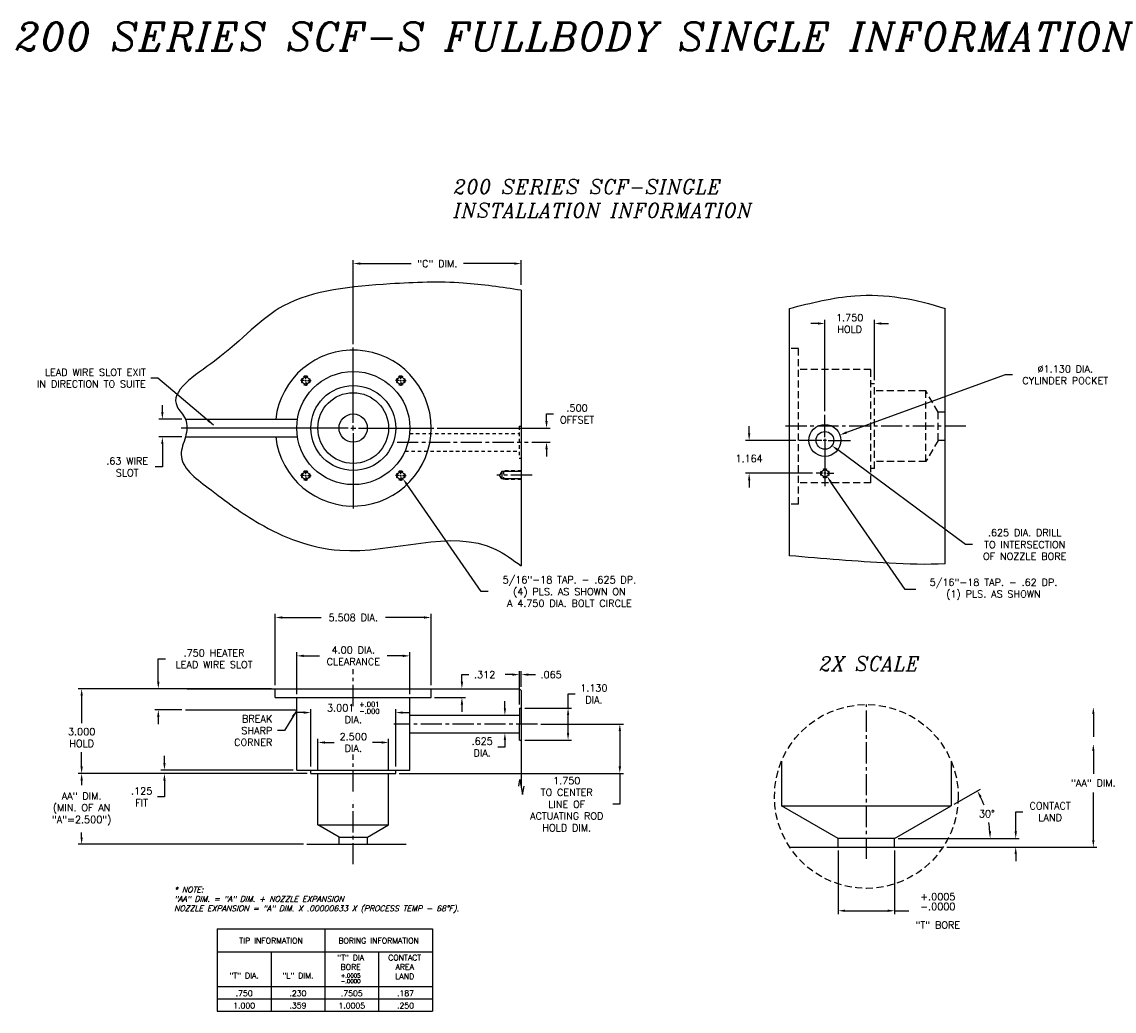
# Model space of a CAD drawing. Extents: x -27 to 85, y 57 to 92.
# Tile 2 of 3: x 6 to 44, y 57 to 92. Entities that reach past the tile are written whole.
import ezdxf
from ezdxf.enums import TextEntityAlignment as Align

# ---------------------------------------------------------------- set-up
doc = ezdxf.new("R2010")
doc.units = 0
doc.header["$MEASUREMENT"] = 0
for name, pattern in [('CENTER2', [1.125, 0.75, -0.125, 0.125, -0.125]), ('HIDDEN', [0.375, 0.25, -0.125]), ('HIDDEN2', [0.1875, 0.125, -0.0625])]:
    doc.linetypes.add(name, pattern=pattern)
doc.layers.get('DEFPOINTS').update_dxf_attribs({"linetype": 'CONTINUOUS'})
for name, color, linetype in [('BORE_HIDDEN', 1, 'HIDDEN'), ('DIM_HIDDEN', 4, 'HIDDEN'), ('DIMENSIONS', 4, 'CONTINUOUS'), ('DSCV_BORE_CENTER', 22, 'CENTER2'), ('DSCV_BORE_SOLID', 1, 'CONTINUOUS'), ('INFO_BOX_SOLID', 7, 'CONTINUOUS'), ('INFO_BOX_TEXT', 4, 'CONTINUOUS'), ('NP_SHAPE_SOLID', 6, 'CONTINUOUS'), ('SCV200_BORE_CENTER', 22, 'CENTER2'), ('SCV200_BORE_HIDDEN', 10, 'HIDDEN2'), ('SCV200_BORE_SOLID', 1, 'CONTINUOUS'), ('SCV200_BORE_TAPS_SOLID', 1, 'CONTINUOUS'), ('TAP', 1, 'CONTINUOUS'), ('TAP_HIDDEN', 1, 'HIDDEN2')]:
    doc.layers.add(name, color=color, linetype=linetype)
doc.styles.add('ITALIC', font='italic.shx')
doc.styles.add('ROMANS', font='romans.shx')
doc.dimstyles.new('CATALOG', dxfattribs={"dimscale": 2, "dimtxt": 0.125, "dimasz": 0.125, "dimexe": 0.0625, "dimexo": 0.0625, "dimgap": 0.09, "dimtad": 0, "dimtih": 1, "dimtoh": 1, "dimdec": 3, "dimzin": 4, "dimdsep": 46, "dimtxsty": 'ROMANS', "dimcen": 0, "dimclrd": 256, "dimclre": 256, "dimclrt": 256, "dimadec": 0, "dimazin": 0, "dimtfac": 0.7, "dimtdec": 3, "dimtofl": 0, "dimtmove": 0, "dimatfit": 3, "dimfxl": 0, "dimtolj": 1, "dimtzin": 4, "dimlwd": -1, "dimlwe": -1, "dimarcsym": 0})
doc.dimstyles.new('CATALOG_2XSCALE', dxfattribs={"dimscale": 2, "dimtxt": 0.125, "dimasz": 0.125, "dimexe": 0.0625, "dimexo": 0.0625, "dimgap": 0.09, "dimtad": 0, "dimtih": 1, "dimtoh": 1, "dimdec": 3, "dimlfac": 0.5, "dimzin": 4, "dimdsep": 46, "dimtxsty": 'ROMANS', "dimcen": 0, "dimclrd": 256, "dimclre": 256, "dimclrt": 256, "dimadec": 0, "dimazin": 0, "dimtfac": 0.7, "dimtdec": 3, "dimtofl": 0, "dimtmove": 0, "dimatfit": 3, "dimfxl": 0, "dimtolj": 1, "dimtzin": 4, "dimlwd": -1, "dimlwe": -1, "dimarcsym": 0})

# ---------------------------------------------------------------- blocks, each defined once
blk = doc.blocks.new('*D16')
at = {"layer": 'DEFPOINTS', "color": 0}
for p in [(36.406, 63.276), (38.12, 62.976), (40.686, 62.976)]:
    blk.add_point(p, dxfattribs=at)
at = {"layer": 'DIMENSIONS'}
for p, q in [((40.686, 63.526), (40.686, 64.224)), ((40.686, 64.224), (40.936, 64.224)), ((36.531, 63.276), (40.811, 63.276)), ((38.245, 62.976), (40.811, 62.976)), ((40.686, 62.726), (40.686, 62.476))]:
    blk.add_line(p, q, dxfattribs=at)
for points in [[(40.645, 63.526), (40.728, 63.526), (40.686, 63.276)], [(40.645, 62.726), (40.728, 62.726), (40.686, 62.976)]]:
    blk.add_solid(points, dxfattribs=at)
at = {"layer": 'DIMENSIONS', "insert": (41.902, 64.224), "char_height": 0.25, "attachment_point": 5, "style": 'ROMANS'}
blk.add_mtext('\\A1;CONTACT\\PLAND', dxfattribs=at)
blk = doc.blocks.new('*D18')
at = {"layer": 'DEFPOINTS', "color": 0}
for p in [(38.406, 64.43), (39.73, 63.862), (33.905, 63.276), (36.406, 63.276), (36.406, 63.276)]:
    blk.add_point(p, dxfattribs=at)
at = {"layer": 'DIMENSIONS'}
for p, q in [((38.514, 64.493), (39.438, 65.026)), ((36.531, 63.276), (39.907, 63.276))]:
    blk.add_line(p, q, dxfattribs=at)
for start, end in [(20.4362, 25.7536), (4.2446, 9.6973)]:
    blk.add_arc((36.406, 63.276), 3.375, start, end, dxfattribs=at)
for points in [[(39.409, 64.723), (39.483, 64.762), (39.329, 64.964)], [(39.814, 63.527), (39.731, 63.524), (39.782, 63.276)]]:
    blk.add_solid(points, dxfattribs=at)
at = {"layer": 'DIMENSIONS', "insert": (39.667, 64.15), "char_height": 0.25, "attachment_point": 5, "style": 'ROMANS'}
blk.add_mtext('\\A1;30° ', dxfattribs=at)
blk = doc.blocks.new('*D17')
at = {"layer": 'DEFPOINTS', "color": 0}
for p in [(34.405, 62.976), (36.406, 62.976), (36.406, 60.722)]:
    blk.add_point(p, dxfattribs=at)
at = {"layer": 'DIMENSIONS'}
for p, q in [((34.405, 62.851), (34.405, 60.597)), ((36.406, 62.851), (36.406, 60.597)), ((34.655, 60.722), (36.156, 60.722)), ((36.406, 60.722), (36.906, 60.722))]:
    blk.add_line(p, q, dxfattribs=at)
for points in [[(34.655, 60.764), (34.655, 60.68), (34.405, 60.722)], [(36.156, 60.764), (36.156, 60.68), (36.406, 60.722)]]:
    blk.add_solid(points, dxfattribs=at)
at = {"layer": 'DIMENSIONS', "insert": (37.931, 60.722), "char_height": 0.25, "attachment_point": 5, "style": 'ROMANS'}
blk.add_mtext('\\A1;\\C4;\\S+.0005^ -.0000;\\P\\H0.25;"T" BORE', dxfattribs=at)
blk = doc.blocks.new('*D45')
at = {"layer": 'DEFPOINTS', "color": 0}
for p in [(20.11, 77.789), (24.098, 77.789), (23.454, 77.289)]:
    blk.add_point(p, dxfattribs=at)
at = {"layer": 'DIMENSIONS'}
for p, q in [((24.098, 78.039), (24.098, 78.289)), ((24.098, 78.289), (24.348, 78.289)), ((20.235, 77.789), (24.223, 77.789)), ((23.579, 77.289), (24.223, 77.289)), ((24.098, 77.039), (24.098, 76.789))]:
    blk.add_line(p, q, dxfattribs=at)
for points in [[(24.056, 78.039), (24.14, 78.039), (24.098, 77.789)], [(24.056, 77.039), (24.14, 77.039), (24.098, 77.289)]]:
    blk.add_solid(points, dxfattribs=at)
at = {"layer": 'DIMENSIONS', "insert": (25.177, 78.289), "char_height": 0.25, "attachment_point": 5, "style": 'ROMANS'}
blk.add_mtext('\\A1;.500 \\POFFSET', dxfattribs=at)
blk = doc.blocks.new('*D46')
at = {"layer": 'DEFPOINTS', "color": 0}
for p in [(23.204, 83.606), (23.204, 82.727), (17.266, 80.633)]:
    blk.add_point(p, dxfattribs=at)
at = {"layer": 'DIMENSIONS'}
for p, q in [((17.266, 80.758), (17.266, 83.731)), ((17.516, 83.606), (19.311, 83.606)), ((22.954, 83.606), (21.159, 83.606)), ((23.204, 82.852), (23.204, 83.731))]:
    blk.add_line(p, q, dxfattribs=at)
for points in [[(17.516, 83.648), (17.516, 83.565), (17.266, 83.606)], [(22.954, 83.648), (22.954, 83.565), (23.204, 83.606)]]:
    blk.add_solid(points, dxfattribs=at)
at = {"layer": 'DIMENSIONS', "insert": (20.235, 83.606), "char_height": 0.25, "attachment_point": 5, "style": 'ROMANS'}
blk.add_mtext('\\A1;"C" DIM.', dxfattribs=at)
blk = doc.blocks.new('*D47')
at = {"layer": 'DEFPOINTS', "color": 0}
for p in [(20.02, 68.573), (21.106, 68.573), (20.017, 68.261)]:
    blk.add_point(p, dxfattribs=at)
at = {"layer": 'DIMENSIONS'}
for p, q in [((21.106, 68.823), (21.106, 69.073)), ((21.106, 69.073), (21.356, 69.073)), ((20.145, 68.573), (21.231, 68.573)), ((20.142, 68.261), (21.231, 68.261)), ((21.106, 68.011), (21.106, 67.761))]:
    blk.add_line(p, q, dxfattribs=at)
for points in [[(21.064, 68.823), (21.148, 68.823), (21.106, 68.573)], [(21.064, 68.011), (21.148, 68.011), (21.106, 68.261)]]:
    blk.add_solid(points, dxfattribs=at)
at = {"layer": 'DIMENSIONS', "insert": (21.911, 69.073), "char_height": 0.25, "attachment_point": 5, "style": 'ROMANS'}
blk.add_mtext('\\A1;.312 ', dxfattribs=at)
blk = doc.blocks.new('*D48')
at = {"layer": 'DEFPOINTS', "color": 0}
for p in [(23.776, 67.323), (18.767, 65.573), (26.689, 65.573)]:
    blk.add_point(p, dxfattribs=at)
at = {"layer": 'DIMENSIONS'}
for p, q in [((23.901, 67.323), (26.814, 67.323)), ((26.689, 67.073), (26.689, 65.823)), ((18.892, 65.573), (26.814, 65.573)), ((26.689, 65.573), (26.689, 64.488)), ((26.689, 64.488), (26.439, 64.488))]:
    blk.add_line(p, q, dxfattribs=at)
for points in [[(26.648, 67.073), (26.731, 67.073), (26.689, 67.323)], [(26.648, 65.823), (26.731, 65.823), (26.689, 65.573)]]:
    blk.add_solid(points, dxfattribs=at)
at = {"layer": 'DIMENSIONS', "insert": (24.813, 64.488), "char_height": 0.25, "attachment_point": 5, "style": 'ROMANS'}
blk.add_mtext('\\A1;1.750 \\PTO CENTER\\PLINE OF\\PACTUATING ROD\\PHOLD DIM.', dxfattribs=at)
blk = doc.blocks.new('*D49')
at = {"layer": 'DEFPOINTS', "color": 0}
for p in [(18.945, 76.11), (19.017, 76.007)]:
    blk.add_point(p, dxfattribs=at)
at = {"layer": 'DIMENSIONS'}
for p, q in [((21.785, 72.007), (19.159, 75.802)), ((22.035, 72.007), (21.785, 72.007))]:
    blk.add_line(p, q, dxfattribs=at)
blk.add_solid([(19.193, 75.825), (19.125, 75.778), (19.017, 76.007)], dxfattribs=at)
at = {"layer": 'DIMENSIONS', "insert": (24.906, 72.007), "char_height": 0.25, "attachment_point": 5, "style": 'ROMANS'}
blk.add_mtext('\\A1;5/16"-18 TAP. - .625 DP.\\P(4) PLS. AS SHOWN ON\\PA 4.750 DIA. BOLT CIRCLE', dxfattribs=at)
blk = doc.blocks.new('*D50')
at = {"layer": 'DEFPOINTS', "color": 0}
for p in [(14.501, 68.573), (7.662, 65.573), (15.766, 65.573)]:
    blk.add_point(p, dxfattribs=at)
at = {"layer": 'DIMENSIONS'}
for p, q in [((14.376, 68.573), (7.537, 68.573)), ((7.662, 68.323), (7.662, 67.357)), ((7.662, 65.823), (7.662, 66.33)), ((15.641, 65.573), (7.537, 65.573))]:
    blk.add_line(p, q, dxfattribs=at)
for points in [[(7.621, 68.323), (7.704, 68.323), (7.662, 68.573)], [(7.621, 65.823), (7.704, 65.823), (7.662, 65.573)]]:
    blk.add_solid(points, dxfattribs=at)
at = {"layer": 'DIMENSIONS', "insert": (7.662, 66.844), "char_height": 0.25, "attachment_point": 5, "style": 'ROMANS'}
blk.add_mtext('\\A1;3.000 \\PHOLD', dxfattribs=at)
blk = doc.blocks.new('*D51')
at = {"layer": 'DEFPOINTS', "color": 0}
for p in [(11.391, 68.573), (10.372, 67.823), (11.329, 67.823)]:
    blk.add_point(p, dxfattribs=at)
at = {"layer": 'DIMENSIONS'}
for p, q in [((10.372, 68.823), (10.372, 69.631)), ((10.372, 69.631), (10.622, 69.631)), ((11.266, 68.573), (10.247, 68.573)), ((11.204, 67.823), (10.247, 67.823)), ((10.372, 67.573), (10.372, 67.323))]:
    blk.add_line(p, q, dxfattribs=at)
for points in [[(10.33, 68.823), (10.414, 68.823), (10.372, 68.573)], [(10.33, 67.573), (10.414, 67.573), (10.372, 67.823)]]:
    blk.add_solid(points, dxfattribs=at)
at = {"layer": 'DIMENSIONS', "insert": (12.344, 69.631), "char_height": 0.25, "attachment_point": 5, "style": 'ROMANS'}
blk.add_mtext('\\A1;.750 HEATER\\PLEAD WIRE SLOT', dxfattribs=at)
blk = doc.blocks.new('*D52')
at = {"layer": 'DEFPOINTS', "color": 0}
for p in [(10.589, 65.698), (15.266, 65.698), (15.766, 65.573)]:
    blk.add_point(p, dxfattribs=at)
at = {"layer": 'DIMENSIONS'}
for p, q in [((10.589, 65.948), (10.589, 66.198)), ((15.141, 65.698), (10.464, 65.698)), ((15.641, 65.573), (10.464, 65.573)), ((10.589, 65.323), (10.589, 64.746)), ((10.589, 64.746), (10.339, 64.746))]:
    blk.add_line(p, q, dxfattribs=at)
for points in [[(10.548, 65.948), (10.631, 65.948), (10.589, 65.698)], [(10.548, 65.323), (10.631, 65.323), (10.589, 65.573)]]:
    blk.add_solid(points, dxfattribs=at)
at = {"layer": 'DIMENSIONS', "insert": (9.784, 64.746), "char_height": 0.25, "attachment_point": 5, "style": 'ROMANS'}
blk.add_mtext('\\A1;.125 \\PFIT', dxfattribs=at)
blk = doc.blocks.new('*D53')
at = {"layer": 'DEFPOINTS', "color": 0}
for p in [(7.662, 65.573), (15.766, 65.573), (15.627, 63.073)]:
    blk.add_point(p, dxfattribs=at)
at = {"layer": 'DIMENSIONS'}
for p, q in [((15.641, 65.573), (7.537, 65.573)), ((7.662, 65.323), (7.662, 65.158)), ((7.662, 63.323), (7.662, 63.488)), ((15.502, 63.073), (7.537, 63.073))]:
    blk.add_line(p, q, dxfattribs=at)
for points in [[(7.621, 65.323), (7.704, 65.323), (7.662, 65.573)], [(7.621, 63.323), (7.704, 63.323), (7.662, 63.073)]]:
    blk.add_solid(points, dxfattribs=at)
at = {"layer": 'DIMENSIONS', "insert": (7.662, 64.323), "char_height": 0.25, "attachment_point": 5, "style": 'ROMANS'}
blk.add_mtext('\\A1;AA" DIM.\\P(MIN. OF AN\\P"A"=2.500")', dxfattribs=at)
blk = doc.blocks.new('*D54')
at = {"layer": 'DEFPOINTS', "color": 0}
for p in [(18.516, 66.672), (16.016, 65.573), (18.516, 65.573)]:
    blk.add_point(p, dxfattribs=at)
at = {"layer": 'DIMENSIONS'}
for p, q in [((16.016, 65.698), (16.016, 66.797)), ((16.266, 66.672), (16.586, 66.672)), ((18.266, 66.672), (17.946, 66.672)), ((18.516, 65.698), (18.516, 66.797))]:
    blk.add_line(p, q, dxfattribs=at)
for points in [[(16.266, 66.713), (16.266, 66.63), (16.016, 66.672)], [(18.266, 66.713), (18.266, 66.63), (18.516, 66.672)]]:
    blk.add_solid(points, dxfattribs=at)
at = {"layer": 'DIMENSIONS', "insert": (17.266, 66.672), "char_height": 0.25, "attachment_point": 5, "style": 'ROMANS'}
blk.add_mtext('\\A1;2.500 \\PDIA.', dxfattribs=at)
blk = doc.blocks.new('*D55')
at = {"layer": 'DEFPOINTS', "color": 0}
for p in [(18.767, 67.73), (15.766, 65.698), (18.767, 65.698)]:
    blk.add_point(p, dxfattribs=at)
at = {"layer": 'DIMENSIONS'}
for p, q in [((15.516, 67.73), (15.266, 67.73)), ((15.766, 65.823), (15.766, 67.855)), ((18.767, 65.823), (18.767, 67.855)), ((19.017, 67.73), (19.267, 67.73))]:
    blk.add_line(p, q, dxfattribs=at)
for points in [[(15.516, 67.771), (15.516, 67.688), (15.766, 67.73)], [(19.017, 67.771), (19.017, 67.688), (18.767, 67.73)]]:
    blk.add_solid(points, dxfattribs=at)
at = {"layer": 'DIMENSIONS', "insert": (17.266, 67.73), "char_height": 0.25, "attachment_point": 5, "style": 'ROMANS'}
blk.add_mtext('\\A1;\\A1;3.001 {\\H0.7x;\\S+.001^ -.000;\\P}DIA.', dxfattribs=at)
blk = doc.blocks.new('*D19')
at = {"layer": 'DEFPOINTS', "color": 0}
for p in [(11.329, 78.104), (10.516, 77.474), (11.329, 77.474)]:
    blk.add_point(p, dxfattribs=at)
at = {"layer": 'DIMENSIONS'}
for p, q in [((10.516, 78.354), (10.516, 78.604)), ((11.204, 78.104), (10.391, 78.104)), ((11.204, 77.474), (10.391, 77.474)), ((10.516, 77.224), (10.516, 76.416)), ((10.516, 76.416), (10.266, 76.416))]:
    blk.add_line(p, q, dxfattribs=at)
for points in [[(10.474, 78.354), (10.557, 78.354), (10.516, 78.104)], [(10.474, 77.224), (10.557, 77.224), (10.516, 77.474)]]:
    blk.add_solid(points, dxfattribs=at)
at = {"layer": 'DIMENSIONS', "insert": (9.27, 76.416), "char_height": 0.25, "attachment_point": 5, "style": 'ROMANS'}
blk.add_mtext('\\A1;.63 WIRE\\PSLOT', dxfattribs=at)
blk = doc.blocks.new('*D20')
at = {"layer": 'DEFPOINTS', "color": 0}
for p in [(19.266, 69.735), (15.266, 68.261), (19.266, 68.261)]:
    blk.add_point(p, dxfattribs=at)
at = {"layer": 'DIMENSIONS'}
for p, q in [((15.266, 68.386), (15.266, 69.86)), ((15.516, 69.735), (16.068, 69.735)), ((19.016, 69.735), (18.464, 69.735)), ((19.266, 68.386), (19.266, 69.86))]:
    blk.add_line(p, q, dxfattribs=at)
for points in [[(15.516, 69.777), (15.516, 69.693), (15.266, 69.735)], [(19.016, 69.777), (19.016, 69.693), (19.266, 69.735)]]:
    blk.add_solid(points, dxfattribs=at)
at = {"layer": 'DIMENSIONS', "insert": (17.266, 69.735), "char_height": 0.25, "attachment_point": 5, "style": 'ROMANS'}
blk.add_mtext('\\A1;4.00 DIA.\\PCLEARANCE', dxfattribs=at)
blk = doc.blocks.new('*D21')
at = {"layer": 'DEFPOINTS', "color": 0}
for p in [(20.017, 71.091), (14.509, 68.573), (20.017, 68.573)]:
    blk.add_point(p, dxfattribs=at)
at = {"layer": 'DIMENSIONS'}
for p, q in [((14.509, 68.698), (14.509, 71.216)), ((14.759, 71.091), (16.125, 71.091)), ((19.767, 71.091), (18.401, 71.091)), ((20.017, 68.698), (20.017, 71.216))]:
    blk.add_line(p, q, dxfattribs=at)
for points in [[(14.759, 71.133), (14.759, 71.05), (14.509, 71.091)], [(19.767, 71.133), (19.767, 71.05), (20.017, 71.091)]]:
    blk.add_solid(points, dxfattribs=at)
at = {"layer": 'DIMENSIONS', "insert": (17.263, 71.091), "char_height": 0.25, "attachment_point": 5, "style": 'ROMANS'}
blk.add_mtext('\\A1;5.508 DIA.', dxfattribs=at)
blk = doc.blocks.new('*D23')
at = {"layer": 'DEFPOINTS', "color": 0}
for p in [(23.204, 69.072), (23.204, 68.51), (23.139, 67.888)]:
    blk.add_point(p, dxfattribs=at)
at = {"layer": 'DIMENSIONS'}
for p, q in [((23.139, 68.013), (23.139, 69.197)), ((23.204, 68.635), (23.204, 69.197)), ((22.889, 69.072), (22.639, 69.072)), ((23.454, 69.072), (23.704, 69.072))]:
    blk.add_line(p, q, dxfattribs=at)
for points in [[(22.889, 69.114), (22.889, 69.03), (23.139, 69.072)], [(23.454, 69.114), (23.454, 69.03), (23.204, 69.072)]]:
    blk.add_solid(points, dxfattribs=at)
at = {"layer": 'DIMENSIONS', "insert": (24.259, 69.072), "char_height": 0.25, "attachment_point": 5, "style": 'ROMANS'}
blk.add_mtext('\\A1;.065 ', dxfattribs=at)
blk = doc.blocks.new('*D24')
at = {"layer": 'DEFPOINTS', "color": 0}
for p in [(23.204, 67.888), (23.204, 66.758), (24.859, 66.758)]:
    blk.add_point(p, dxfattribs=at)
at = {"layer": 'DIMENSIONS'}
for p, q in [((24.859, 67.888), (24.859, 68.388)), ((24.859, 68.388), (25.109, 68.388)), ((23.329, 67.888), (24.984, 67.888)), ((24.859, 67.008), (24.859, 67.638)), ((23.329, 66.758), (24.984, 66.758))]:
    blk.add_line(p, q, dxfattribs=at)
for points in [[(24.818, 67.638), (24.901, 67.638), (24.859, 67.888)], [(24.818, 67.008), (24.901, 67.008), (24.859, 66.758)]]:
    blk.add_solid(points, dxfattribs=at)
at = {"layer": 'DIMENSIONS', "insert": (25.772, 68.388), "char_height": 0.25, "attachment_point": 5, "style": 'ROMANS'}
blk.add_mtext('\\A1;1.130 \\PDIA.', dxfattribs=at)
blk = doc.blocks.new('*D25')
at = {"layer": 'DEFPOINTS', "color": 0}
for p in [(21.842, 67.635), (22.626, 67.635), (21.842, 67.01)]:
    blk.add_point(p, dxfattribs=at)
at = {"layer": 'DIMENSIONS'}
for p, q in [((22.626, 67.885), (22.626, 68.135)), ((21.967, 67.635), (22.751, 67.635)), ((21.967, 67.01), (22.751, 67.01)), ((22.626, 66.51), (22.376, 66.51)), ((22.626, 66.76), (22.626, 66.51))]:
    blk.add_line(p, q, dxfattribs=at)
for points in [[(22.585, 67.885), (22.668, 67.885), (22.626, 67.635)], [(22.585, 66.76), (22.668, 66.76), (22.626, 67.01)]]:
    blk.add_solid(points, dxfattribs=at)
at = {"layer": 'DIMENSIONS', "insert": (21.821, 66.51), "char_height": 0.25, "attachment_point": 5, "style": 'ROMANS'}
blk.add_mtext('\\A1;.625 \\PDIA.', dxfattribs=at)
blk = doc.blocks.new('*D26')
at = {"layer": 'DEFPOINTS', "color": 0}
for p in [(33.94, 77.354), (34.191, 77.168)]:
    blk.add_point(p, dxfattribs=at)
at = {"layer": 'DIMENSIONS'}
for p, q in [((38.907, 73.67), (34.392, 77.019)), ((39.157, 73.67), (38.907, 73.67))]:
    blk.add_line(p, q, dxfattribs=at)
blk.add_solid([(34.416, 77.053), (34.367, 76.986), (34.191, 77.168)], dxfattribs=at)
at = {"layer": 'DIMENSIONS', "insert": (41.003, 73.67), "char_height": 0.25, "attachment_point": 5, "style": 'ROMANS'}
blk.add_mtext('\\A1;.625 DIA. DRILL\\PTO INTERSECTION\\POF NOZZLE BORE', dxfattribs=at)
blk = doc.blocks.new('*D27')
at = {"layer": 'DEFPOINTS', "color": 0}
for p in [(34.471, 77.547), (33.409, 77.161)]:
    blk.add_point(p, dxfattribs=at)
at = {"layer": 'DIMENSIONS'}
for p, q in [((40.318, 79.673), (34.706, 77.633)), ((40.568, 79.673), (40.318, 79.673))]:
    blk.add_line(p, q, dxfattribs=at)
blk.add_solid([(34.692, 77.672), (34.72, 77.594), (34.471, 77.547)], dxfattribs=at)
at = {"layer": 'DIMENSIONS', "insert": (42.438, 79.673), "char_height": 0.25, "attachment_point": 5, "style": 'ROMANS'}
blk.add_mtext('\\A1;∅1.130 DIA.\\PCYLINDER POCKET', dxfattribs=at)
blk = doc.blocks.new('*D28')
at = {"layer": 'DEFPOINTS', "color": 0}
for p in [(33.94, 76.19), (34.011, 76.088)]:
    blk.add_point(p, dxfattribs=at)
at = {"layer": 'DIMENSIONS'}
for p, q in [((36.78, 72.087), (34.153, 75.882)), ((37.149, 72.087), (36.78, 72.087))]:
    blk.add_line(p, q, dxfattribs=at)
blk.add_solid([(34.188, 75.906), (34.119, 75.858), (34.011, 76.088)], dxfattribs=at)
at = {"layer": 'DIMENSIONS', "insert": (39.9, 72.087), "char_height": 0.25, "attachment_point": 5, "style": 'ROMANS'}
blk.add_mtext('\\A1;5/16"-18 TAP. - .62 DP.\\P(1) PLS. AS SHOWN', dxfattribs=at)
blk = doc.blocks.new('*D29')
at = {"layer": 'DEFPOINTS', "color": 0}
for p in [(33.94, 81.488), (35.69, 79.355), (33.94, 78.259)]:
    blk.add_point(p, dxfattribs=at)
at = {"layer": 'DIMENSIONS'}
for p, q in [((33.69, 81.488), (33.44, 81.488)), ((33.94, 78.384), (33.94, 81.613)), ((35.69, 79.48), (35.69, 81.613)), ((35.94, 81.488), (36.19, 81.488))]:
    blk.add_line(p, q, dxfattribs=at)
for points in [[(33.69, 81.53), (33.69, 81.446), (33.94, 81.488)], [(35.94, 81.53), (35.94, 81.446), (35.69, 81.488)]]:
    blk.add_solid(points, dxfattribs=at)
at = {"layer": 'DIMENSIONS', "insert": (34.815, 81.488), "char_height": 0.25, "attachment_point": 5, "style": 'ROMANS'}
blk.add_mtext('\\A1;1.750 \\PHOLD', dxfattribs=at)
blk = doc.blocks.new('*D30')
at = {"layer": 'DEFPOINTS', "color": 0}
for p in [(31.261, 77.354), (33.035, 77.354), (33.628, 76.19)]:
    blk.add_point(p, dxfattribs=at)
at = {"layer": 'DIMENSIONS'}
for p, q in [((31.261, 77.604), (31.261, 77.854)), ((32.91, 77.354), (31.136, 77.354)), ((33.503, 76.19), (31.136, 76.19)), ((31.261, 75.94), (31.261, 75.69))]:
    blk.add_line(p, q, dxfattribs=at)
for points in [[(31.22, 77.604), (31.303, 77.604), (31.261, 77.354)], [(31.22, 75.94), (31.303, 75.94), (31.261, 76.19)]]:
    blk.add_solid(points, dxfattribs=at)
at = {"layer": 'DIMENSIONS', "insert": (31.261, 76.713), "char_height": 0.25, "attachment_point": 5, "style": 'ROMANS'}
blk.add_mtext('\\A1;1.164 ', dxfattribs=at)

msp = doc.modelspace()

# ---------------------------------------------------------------- linework, layer by layer
at = {"layer": 'BORE_HIDDEN'}
for p, q in [((33.00187, 80.60842), (32.68987, 80.60842)), ((33.00187, 75.10042), (33.00187, 80.60842)), ((35.56487, 79.8573), (33.00187, 79.8573)), ((35.56487, 75.8573), (35.56487, 79.8573)), ((35.68987, 79.3578), (35.56487, 79.3578)), ((35.68987, 76.3568), (35.68987, 79.3578)), ((37.50534, 79.1073), (35.68987, 79.1073)), ((37.93987, 78.35467), (37.50534, 79.1073)), ((37.50534, 76.6073), (37.50534, 79.1073)), ((38.18987, 78.35467), (37.93987, 78.35467)), ((37.93987, 77.35417), (37.93987, 78.35467)), ((37.93987, 77.35417), (37.50866, 76.6073)), ((38.18987, 77.35417), (37.93987, 77.35417)), ((37.50866, 76.6073), (35.68987, 76.6073)), ((35.68987, 76.3568), (35.56487, 76.3568)), ((35.56487, 75.8573), (33.00187, 75.8573)), ((33.00187, 75.10042), (32.68987, 75.10042))]:
    msp.add_line(p, q, dxfattribs=at)
at = {"layer": 'DEFPOINTS'}
msp.add_point((38.12015, 62.97601), dxfattribs=at)
at = {"layer": 'DIM_HIDDEN'}
msp.add_circle((35.40569, 64.76326), 3.25, dxfattribs=at)
at = {"layer": 'DIMENSIONS'}
for p, q in [((17.266, 77.96942), (17.266, 80.63342)), ((17.086, 77.78942), (11.17794, 77.78942)), ((17.176, 77.78942), (17.356, 77.78942)), ((17.266, 77.69942), (17.266, 77.87942)), ((17.446, 77.78942), (20.11, 77.78942)), ((17.266, 77.60942), (17.266, 74.94542)), ((43.43065, 67.67337), (43.43065, 66.86936)), ((43.43065, 66.36936), (43.43065, 65.56534)), ((43.43065, 63.22601), (43.43065, 64.90773)), ((38.24515, 62.97601), (43.55565, 62.97601))]:
    msp.add_line(p, q, dxfattribs=at)
msp.add_point((43.43065, 62.97601), dxfattribs=at)
for points in [[(43.38898, 67.67337), (43.47231, 67.67337), (43.43065, 67.92337)], [(43.38898, 66.36936), (43.47231, 66.36936), (43.43065, 66.61936)], [(43.38898, 63.22601), (43.47231, 63.22601), (43.43065, 62.97601)]]:
    msp.add_solid(points, dxfattribs=at)
at = {"layer": 'DSCV_BORE_CENTER'}
for p, q in [((38.92321, 77.85442), (32.43987, 77.85442)), ((35.40569, 62.55343), (35.40569, 68.01326))]:
    msp.add_line(p, q, dxfattribs=at)
at = {"layer": 'DSCV_BORE_SOLID'}
for p, q in [((33.93987, 77.46842), (33.93987, 78.25892)), ((33.82587, 77.35442), (33.03537, 77.35442)), ((33.99687, 77.35442), (33.88287, 77.35442)), ((33.93987, 77.41142), (33.93987, 77.29742)), ((33.93987, 77.35442), (33.93987, 75.74093)), ((33.93987, 77.24042), (33.93987, 76.44992)), ((34.05387, 77.35442), (34.84437, 77.35442)), ((33.86873, 76.19042), (33.62787, 76.19042)), ((33.97544, 76.19042), (33.9043, 76.19042)), ((33.93987, 76.22599), (33.93987, 76.15485)), ((33.93987, 76.11929), (33.93987, 75.87842)), ((34.011, 76.19042), (34.25187, 76.19042)), ((32.40569, 66.01325), (32.40569, 64.43042)), ((38.40569, 66.01328), (38.40569, 64.43035)), ((34.40519, 63.27602), (32.40569, 64.43042)), ((32.40569, 64.43042), (38.40569, 64.43042)), ((36.40619, 63.27602), (38.40569, 64.43035)), ((36.40619, 63.27602), (34.40519, 63.27602)), ((34.40519, 62.97601), (34.40519, 63.27602)), ((36.40619, 62.97601), (36.40619, 63.27602))]:
    msp.add_line(p, q, dxfattribs=at)
for centre, radius in [((33.93987, 77.35442), 0.3125), ((33.93987, 76.19042), 0.1248)]:
    msp.add_circle(centre, radius, dxfattribs=at)
for start, end in [(149.999997, 209.999999), (60.000002, 120.000003), (329.999934, 29.999922), (240.000007, 299.999995)]:
    msp.add_arc((33.93987, 76.19042), 0.156, start, end, dxfattribs=at)
at = {"layer": 'INFO_BOX_SOLID'}
for p, q in [((12.45649, 60.08529), (20.06515, 60.08529)), ((12.45649, 60.08529), (12.45649, 57.17166)), ((16.26084, 60.08529), (16.26084, 57.17166)), ((20.06515, 60.08529), (20.06515, 57.17166)), ((12.45649, 59.27008), (20.06515, 59.27008)), ((14.35866, 59.27008), (14.35866, 57.17166)), ((18.16296, 59.27008), (18.16296, 57.17166)), ((12.45649, 58.04122), (20.06515, 58.04122)), ((12.45649, 57.60644), (20.06515, 57.60644)), ((12.45649, 57.17166), (20.06515, 57.17166))]:
    msp.add_line(p, q, dxfattribs=at)
at = {"layer": 'NP_SHAPE_SOLID'}
for p, q in [((23.2035, 82.66442), (23.2035, 72.91442)), ((32.68987, 73.2752), (32.68987, 82.02145)), ((38.18987, 72.98428), (38.18987, 82.01974)), ((11.391, 68.57279), (23.146, 68.57279)), ((23.146, 68.57279), (23.2035, 68.51029)), ((23.2035, 68.51029), (23.2035, 65.09396)), ((11.3285, 67.82279), (15.2035, 67.82279)), ((23.11614, 65.12602), (23.15699, 65.35774)), ((23.15699, 65.35774), (23.25002, 64.83017)), ((23.25002, 64.83017), (23.30219, 65.12602)), ((15.62746, 63.07279), (19.13642, 63.07279)), ((32.69124, 62.97601), (38.12015, 62.97601))]:
    msp.add_line(p, q, dxfattribs=at)
msp.add_spline([(23.2035, 82.66442), (21.15231, 82.91539), (18.56616, 82.88668), (14.80188, 82.11149), (12.35941, 80.15917), (11.0376, 78.55137), (11.3285, 78.10442), (11.3285, 77.47442), (11.18128, 76.85744), (12.12953, 75.6803), (13.93983, 74.41704), (16.78459, 73.46958), (22.3017, 73.49829), (23.2035, 72.91442)], degree=3, dxfattribs=at)
for points, knots in [([(32.68987, 82.02145), (33.45593, 82.21674), (35.26798, 82.6787), (37.16331, 82.35929), (38.18987, 82.01974)], [0, 0, 0, 0, 2.3557209, 5.57224888, 5.57224888, 5.57224888, 5.57224888]), ([(38.18987, 72.98428), (37.53414, 72.9556), (35.68603, 73.01496), (33.86173, 73.17341), (32.68987, 73.2752)], [2.79467798, 2.79467798, 2.79467798, 2.79467798, 4.76297284, 8.29829261, 8.29829261, 8.29829261, 8.29829261])]:
    msp.add_open_spline(points, degree=3, knots=knots, dxfattribs=at)
at = {"layer": 'SCV200_BORE_CENTER'}
for p, q in [((18.81444, 77.28942), (23.4535, 77.28942)), ((17.266, 67.95988), (17.266, 69.26809)), ((23.7759, 67.32279), (18.6995, 67.32279)), ((17.266, 64.93458), (17.266, 66.24279)), ((17.266, 62.36547), (17.266, 64.61792))]:
    msp.add_line(p, q, dxfattribs=at)
at = {"layer": 'SCV200_BORE_HIDDEN'}
for p, q in [((23.1335, 77.85442), (23.1335, 76.72442)), ((23.1335, 77.85442), (23.2035, 77.85442)), ((19.2572, 77.60192), (23.1335, 77.60192)), ((19.09353, 76.97692), (23.1335, 76.97692)), ((23.1335, 76.72442), (23.2035, 76.72442))]:
    msp.add_line(p, q, dxfattribs=at)
at = {"layer": 'SCV200_BORE_SOLID'}
for p, q in [((11.3285, 78.10442), (15.30148, 78.10442)), ((11.3285, 77.47442), (15.30148, 77.47442)), ((14.50913, 68.26079), (14.50913, 68.57279)), ((20.01713, 68.26079), (20.01713, 68.57279)), ((14.50913, 68.26079), (20.01713, 68.26079)), ((15.266, 65.69779), (15.266, 68.26079)), ((19.266, 65.69779), (19.266, 68.26079)), ((19.266, 67.63529), (23.1385, 67.63529)), ((23.1385, 67.88779), (23.2035, 67.88779)), ((23.1385, 67.88779), (23.1385, 67.32279)), ((23.1385, 66.75779), (23.1385, 67.32279)), ((19.266, 67.01029), (23.1385, 67.01029)), ((23.1385, 66.75779), (23.2035, 66.75779)), ((15.266, 65.69779), (19.266, 65.69779)), ((15.7655, 65.57279), (15.7655, 65.69779)), ((18.7665, 65.57279), (18.7665, 65.69779)), ((15.7655, 65.57279), (18.7665, 65.57279)), ((16.016, 63.75566), (16.016, 65.57279)), ((18.516, 63.75566), (18.516, 65.57279)), ((16.76575, 63.32279), (16.016, 63.75566)), ((16.016, 63.75566), (18.516, 63.75566)), ((17.76625, 63.32279), (18.516, 63.75566)), ((16.76575, 63.07279), (16.76575, 63.32279)), ((16.76575, 63.32279), (17.76625, 63.32279)), ((17.76625, 63.07279), (17.76625, 63.32279))]:
    msp.add_line(p, q, dxfattribs=at)
for centre, radius in [((17.266, 77.78942), 2), ((17.266, 77.78942), 1.5005), ((17.26209, 77.78942), 1.25), ((17.26209, 77.78942), 0.50025), ((33.93987, 77.35442), 0.565)]:
    msp.add_circle(centre, radius, dxfattribs=at)
for centre, radius, start, end in [((17.26209, 77.78942), 2.75791, 186.558453, 173.441547), ((15.2035, 67.76029), 0.0625, 0, 90)]:
    msp.add_arc(centre, radius, start, end, dxfattribs=at)
at = {"layer": 'SCV200_BORE_TAPS_SOLID'}
for p, q in [((15.58663, 79.52505), (15.58663, 79.65317)), ((18.94538, 79.52505), (18.94538, 79.65317)), ((15.53038, 79.4688), (15.40225, 79.4688)), ((15.5585, 79.4688), (15.61475, 79.4688)), ((15.58663, 79.44067), (15.58663, 79.49692)), ((15.58663, 79.41255), (15.58663, 79.28442)), ((15.64288, 79.4688), (15.771, 79.4688)), ((18.88913, 79.4688), (18.76101, 79.4688)), ((18.91726, 79.4688), (18.97351, 79.4688)), ((18.94538, 79.44067), (18.94538, 79.49692)), ((18.94538, 79.41255), (18.94538, 79.28442)), ((19.00163, 79.4688), (19.12976, 79.4688)), ((15.53038, 76.11004), (15.40225, 76.11004)), ((15.5585, 76.11004), (15.61475, 76.11004)), ((15.58663, 76.16629), (15.58663, 76.29442)), ((15.58663, 76.08192), (15.58663, 76.13817)), ((15.64288, 76.11004), (15.771, 76.11004)), ((18.88913, 76.11004), (18.76101, 76.11004)), ((18.91726, 76.11004), (18.97351, 76.11004)), ((18.94538, 76.16629), (18.94538, 76.29442)), ((18.94538, 76.08192), (18.94538, 76.13817)), ((19.00163, 76.11004), (19.12976, 76.11004)), ((15.58663, 76.05379), (15.58663, 75.92567)), ((18.94538, 76.05379), (18.94538, 75.92567))]:
    msp.add_line(p, q, dxfattribs=at)
for centre in [(15.58663, 79.4688), (18.94538, 79.4688), (15.58663, 76.11004), (18.94538, 76.11004)]:
    msp.add_circle(centre, 0.125, dxfattribs=at)
for centre, start, end in [((15.58663, 79.4688), 60.000002, 120.000003), ((18.94538, 79.4688), 60.000002, 120.000003), ((15.58663, 79.4688), 149.999997, 209.999999), ((15.58663, 79.4688), 240.000007, 299.999995), ((15.58663, 79.4688), 329.999934, 29.999922), ((18.94538, 79.4688), 149.999997, 209.999999), ((18.94538, 79.4688), 240.000007, 299.999995), ((18.94538, 79.4688), 329.999934, 29.999922), ((15.58663, 76.11004), 149.999997, 209.999999), ((15.58663, 76.11004), 60.000002, 120.000003), ((15.58663, 76.11004), 329.999934, 29.999922), ((18.94538, 76.11004), 149.999997, 209.999999), ((18.94538, 76.11004), 60.000002, 120.000003), ((18.94538, 76.11004), 329.999934, 29.999922), ((15.58663, 76.11004), 240.000007, 299.999995), ((18.94538, 76.11004), 240.000007, 299.999995)]:
    msp.add_arc(centre, 0.15625, start, end, dxfattribs=at)
at = {"layer": 'TAP', "linetype": 'CENTER2'}
msp.add_line((23.58799, 76.12542), (22.34454, 76.12542), dxfattribs=at)
at = {"layer": 'TAP'}
for p, q in [((22.516, 76.25592), (22.44066, 76.12542)), ((22.516, 75.99492), (22.44066, 76.12542)), ((22.516, 76.25592), (22.516, 75.99492)), ((23.2035, 76.25592), (22.516, 76.25592)), ((23.2035, 75.99492), (22.516, 75.99492))]:
    msp.add_line(p, q, dxfattribs=at)
at = {"layer": 'TAP_HIDDEN'}
for p, q in [((22.5785, 76.28167), (22.5785, 75.96917)), ((23.2035, 76.28167), (22.5785, 76.28167)), ((23.2035, 75.96917), (22.5785, 75.96917))]:
    msp.add_line(p, q, dxfattribs=at)

# ---------------------------------------------------------------- texts
at = {"layer": 'DIMENSIONS', "style": 'ITALIC'}
msp.add_text('2X SCALE', height=0.5, dxfattribs=at).set_placement((35.51657, 69.45923), align=Align.MIDDLE_CENTER)
for s, insert, char_height, width, attachment_point in [('200 SERIES SCF-S FULLBODY SINGLE INFORMATION', (25.11666, 92.13619), 1, 48.2857, 2), ('200 SERIES SCF-SINGLE\\PINSTALLATION INFORMATION', (20.80975, 86.5741), 0.5, 35.1429, 1), ('* NOTE:\\P"AA" DIM. = "A" DIM. + NOZZLE EXPANSION\\PNOZZLE EXPANSION = "A" DIM. X .00000633 X (PROCESS TEMP - 68°F).', (10.93243, 61.10507), 0.2, 13.396191, 4)]:
    msp.add_mtext(s, dxfattribs=dict(at, insert=insert, char_height=char_height, width=width, attachment_point=attachment_point))
at = {"layer": 'DIMENSIONS', "char_height": 0.25, "style": 'ROMANS'}
for s, insert, attachment_point in [('LEAD WIRE SLOT EXIT\\PIN DIRECTION TO SUITE', (9.92887, 79.55571), 6), ('BREAK\\PSHARP\\PCORNER', (14.40292, 67.09146), 6), ('\\A1;"AA" DIM.', (43.43065, 65.23654), 5)]:
    msp.add_mtext(s, dxfattribs=dict(at, insert=insert, attachment_point=attachment_point))
at = {"layer": 'INFO_BOX_TEXT', "style": 'ROMANS'}
for s, p in [('TIP INFORMATION', (14.35866, 59.56228)), ('BORING INFORMATION', (18.163, 59.56228)), ('"T" DIA.', (13.40758, 58.32881)), ('"L" DIM.', (15.30975, 58.32881)), ('.750', (13.40758, 57.70315)), ('.230', (15.30975, 57.70312)), ('.7505', (17.2119, 57.69978)), ('.187', (19.11406, 57.70315)), ('1.000', (13.40758, 57.26837)), ('.359', (15.30975, 57.26834)), ('1.0005', (17.2119, 57.265)), ('.250', (19.11406, 57.26837))]:
    msp.add_text(s, height=0.2, dxfattribs=at).set_placement(p, align=Align.CENTER)
at = {"layer": 'INFO_BOX_TEXT', "char_height": 0.2, "attachment_point": 2, "style": 'ROMANS'}
for s, insert, width in [('\\A1;"T" DIA BORE\\P{\\H0.7x;\\S+.0005^ -.0000;}', (17.17381, 59.16543), 1.1735), ('CONTACT\\PAREA\\PLAND', (19.08549, 59.16543), 1.4555635)]:
    msp.add_mtext(s, dxfattribs=dict(at, insert=insert, width=width))

# ---------------------------------------------------------------- dimensions: what is measured, and where the dimension line sits
at = {"layer": 'DIMENSIONS'}
for base, p1, p2, text, picture, middle in [((23.2035, 83.60626), (17.266, 80.63342), (23.2035, 82.72692), '"C" DIM.', '*D46', (20.23475, 83.60626)), ((33.93987, 81.4879), (35.68987, 79.35492), (33.93987, 78.25892), '<>\\PHOLD', '*D29', (34.81487, 81.4879)), ((20.01713, 71.09139), (14.50913, 68.57279), (20.01713, 68.57279), '<>DIA.', '*D21', (17.26313, 71.09139)), ((18.7665, 67.72983), (15.7655, 65.69779), (18.7665, 65.69779), '\\A1;<>{\\H0.7x;\\S+.001^ -.000;\\P}DIA.', '*D55', (17.266, 67.72983))]:
    dim = msp.add_linear_dim(base=base, p1=p1, p2=p2, text=text, dimstyle='CATALOG', override={"dimpost": ' '}, dxfattribs=at)
    dim.commit()
    dim.dimension.update_dxf_attribs({"geometry": picture, "text_midpoint": middle})
dim = msp.add_diameter_dim_2p(p1=(33.40888, 77.16136), p2=(34.47086, 77.54749), text='<>DIA.\\PCYLINDER POCKET', dimstyle='CATALOG', override={"dimpost": ' '}, dxfattribs=at)
dim.commit()
dim.dimension.update_dxf_attribs({"geometry": '*D27', "text_midpoint": (42.43833, 79.67345), "dimtype": 163})
for base, p1, p2, text, dimstyle, override, picture, middle in [((10.5157, 77.47442), (11.3285, 78.10442), (11.3285, 77.47442), '<>WIRE\\PSLOT', 'CATALOG', {"dimdec": 2, "dimpost": ' '}, '*D19', (9.27022, 76.41573)), ((10.37183, 67.82279), (11.391, 68.57279), (11.3285, 67.82279), '<>HEATER\\PLEAD WIRE SLOT', 'CATALOG', {"dimpost": ' '}, '*D51', (12.3435, 69.63114)), ((24.8594, 66.75779), (23.2035, 67.88779), (23.2035, 66.75779), '<>\\PDIA.', 'CATALOG', {"dimpost": ' '}, '*D24', (25.77154, 68.38779)), ((7.66226, 65.57279), (14.5005, 68.57279), (15.7655, 65.57279), '<>\\PHOLD', 'CATALOG', {"dimpost": ' '}, '*D50', (7.66226, 66.84353)), ((22.62626, 67.63529), (21.84247, 67.01029), (21.84247, 67.63529), '<>\\PDIA.', 'CATALOG', {"dimpost": ' '}, '*D25', (21.82126, 66.51029)), ((26.68918, 65.57279), (23.7759, 67.32279), (18.7665, 65.57279), '<>\\PTO CENTER\\PLINE OF\\PACTUATING ROD\\PHOLD DIM.', 'CATALOG', {"dimpost": ' '}, '*D48', (24.81275, 64.48772)), ((10.58925, 65.69779), (15.7655, 65.57279), (15.266, 65.69779), '<>\\PFIT', 'CATALOG', {"dimpost": ' '}, '*D52', (9.78425, 64.74563)), ((7.66226, 65.57279), (15.62746, 63.07279), (15.7655, 65.57279), 'AA" DIM.\\P(MIN. OF AN\\P"A"=2.500")', 'CATALOG', {"dimpost": ' '}, '*D53', (7.66226, 64.32279)), ((40.68627, 62.97601), (36.40619, 63.27602), (38.12015, 62.97601), 'CONTACT\\PLAND', 'CATALOG_2XSCALE', {"dimpost": ' '}, '*D16', (41.90199, 64.224))]:
    dim = msp.add_linear_dim(base=base, p1=p1, p2=p2, angle=90, text=text, dimstyle=dimstyle, override=override, dxfattribs=at)
    dim.commit()
    dim.dimension.update_dxf_attribs({"geometry": picture, "text_midpoint": middle, "dimtype": 160})
dim = msp.add_linear_dim(base=(24.09806, 77.78942), p1=(23.4535, 77.28942), p2=(20.11, 77.78942), angle=90, text='<>\\POFFSET', dimstyle='CATALOG', override={"dimpost": ' '}, dxfattribs=at)
dim.commit()
dim.dimension.update_dxf_attribs({"geometry": '*D45', "text_midpoint": (25.17687, 78.28942)})
for base, p1, p2, picture, middle in [((31.26123, 77.35442), (33.62787, 76.19042), (33.03537, 77.35442), '*D30', (31.26123, 76.71341)), ((21.10605, 68.57279), (20.01713, 68.26079), (20.02, 68.57279), '*D47', (21.91105, 69.07279))]:
    dim = msp.add_linear_dim(base=base, p1=p1, p2=p2, angle=90, dimstyle='CATALOG', override={"dimpost": ' '}, dxfattribs=at)
    dim.commit()
    dim.dimension.update_dxf_attribs({"geometry": picture, "text_midpoint": middle, "dimtype": 160})
for center, mpoint, text, picture, middle in [((33.93987, 77.35442), (34.19086, 77.16825), '.625 DIA. DRILL\\PTO INTERSECTION\\POF NOZZLE BORE', '*D26', (41.00345, 73.67035)), ((18.94538, 76.11004), (19.01652, 76.00726), '5/16"-18 TAP. - .625 DP.\\P(4) PLS. AS SHOWN ON\\PA 4.750 DIA. BOLT CIRCLE', '*D49', (24.90552, 72.00692)), ((33.93987, 76.19042), (34.011, 76.08764), '5/16"-18 TAP. - .62 DP.\\P(1) PLS. AS SHOWN', '*D28', (39.9, 72.0873))]:
    dim = msp.add_radius_dim(center=center, mpoint=mpoint, text=text, dimstyle='CATALOG', override={"dimpost": ' '}, dxfattribs=at)
    dim.commit()
    dim.dimension.update_dxf_attribs({"geometry": picture, "text_midpoint": middle, "dimtype": 164})
for base, p1, p2, text, dimstyle, override, picture, middle in [((19.266, 69.73495), (15.266, 68.26079), (19.266, 68.26079), '<>DIA.\\PCLEARANCE', 'CATALOG', {"dimdec": 2, "dimpost": ' '}, '*D20', (17.266, 69.73495)), ((18.516, 66.67159), (16.016, 65.57279), (18.516, 65.57279), '<>\\PDIA.', 'CATALOG', {"dimpost": ' '}, '*D54', (17.266, 66.67159)), ((36.40619, 60.72213), (34.40519, 62.97601), (36.40619, 62.97601), '\\C4;\\S+.0005^ -.0000;\\P\\H0.25;"T" BORE', 'CATALOG_2XSCALE', {"dimdec": 4, "dimpost": ' ', "dimtol": 1, "dimtp": 0.0005, "dimtdec": 4}, '*D17', (37.93143, 60.72213))]:
    dim = msp.add_linear_dim(base=base, p1=p1, p2=p2, text=text, dimstyle=dimstyle, override=override, dxfattribs=at)
    dim.commit()
    dim.dimension.update_dxf_attribs({"geometry": picture, "text_midpoint": middle, "dimtype": 160})
dim = msp.add_linear_dim(base=(23.2035, 69.07211), p1=(23.1385, 67.88779), p2=(23.2035, 68.51029), dimstyle='CATALOG', override={"dimpost": ' '}, dxfattribs=at)
dim.commit()
dim.dimension.update_dxf_attribs({"geometry": '*D23', "text_midpoint": (24.2585, 69.07211)})
dim = msp.add_angular_dim_2l(base=(39.7303, 63.86212), line1=((36.40619, 63.27602), (33.90519, 63.27602)), line2=((36.40619, 63.27602), (38.40569, 64.43035)), dimstyle='CATALOG_2XSCALE', override={"dimdec": 0, "dimpost": ' ', "dimazin": 1}, dxfattribs=at)
dim.commit()
dim.dimension.update_dxf_attribs({"geometry": '*D18', "text_midpoint": (39.66657, 64.14959)})

# ---------------------------------------------------------------- leaders
at = {"layer": 'DIMENSIONS', "annotation_type": 0, "has_hookline": 1, "hookline_direction": 1}
for points, text_width in [([(12.32937, 77.89115), (10.35887, 79.55571), (10.10887, 79.55571)], 4.38095), ([(15.25442, 67.79654), (14.83292, 67.09146), (14.58292, 67.09146)], 1.42857)]:
    msp.add_leader(points, dimstyle='CATALOG', dxfattribs=dict(at, text_width=text_width))

doc.saveas('drawing.dxf')
